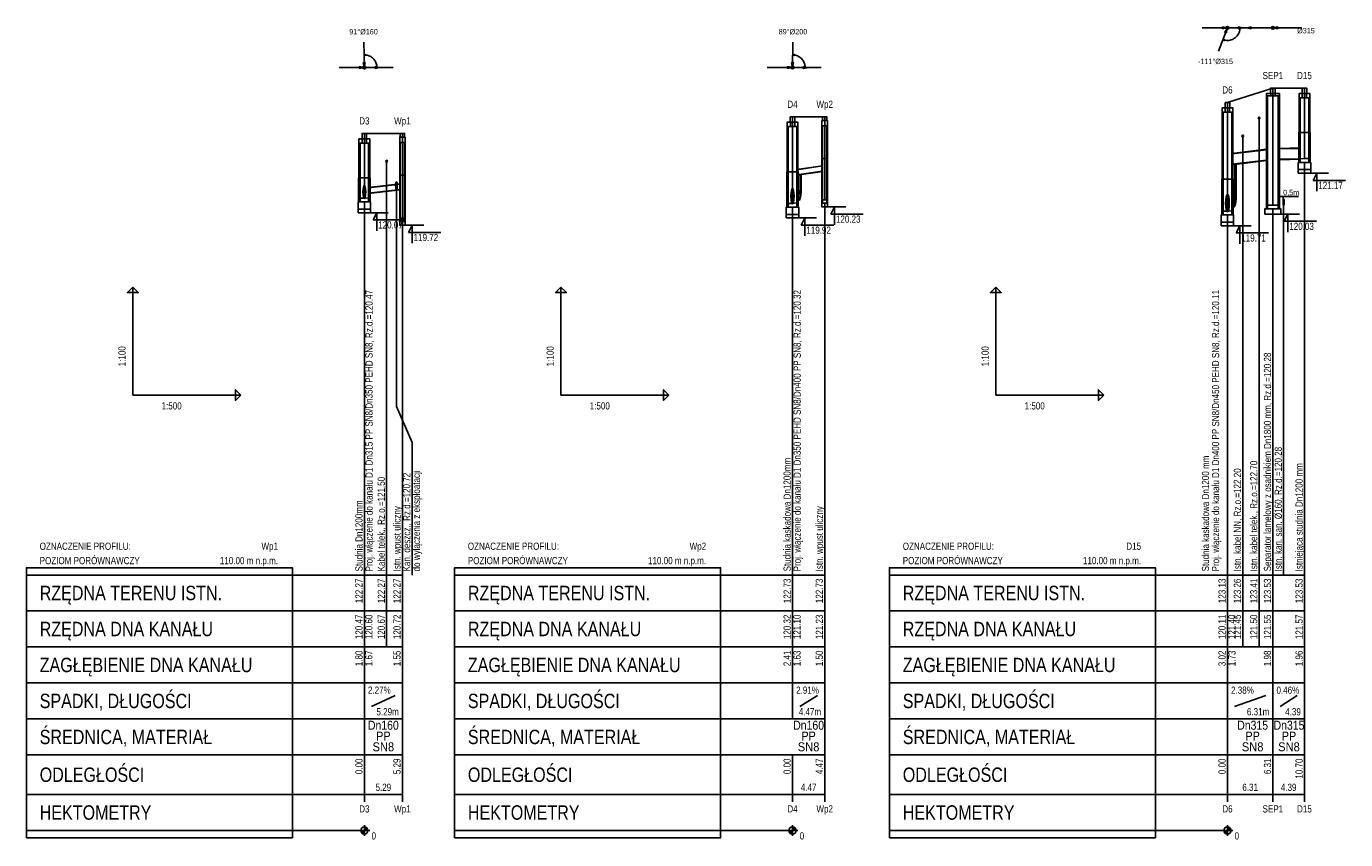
# Model space of a CAD drawing. Header units: metres. Extents: x 216 to 366834, y 1455 to 227449.
import ezdxf
from ezdxf.enums import TextEntityAlignment as Align

# ---------------------------------------------------------------- set-up
doc = ezdxf.new("R2010")
doc.units = ezdxf.units.M
for name, color, linetype in [('Armatura', 7, 'Continuous'), ('Liczby', 7, 'Continuous'), ('Linie_opisowe', 7, 'Continuous'), ('Linie_tabeli', 7, 'Continuous'), ('Odcinki', 7, 'Continuous'), ('Opis_PZ', 7, 'Continuous'), ('Opis_uzbr_n', 7, 'Continuous'), ('Opis_uzbr_p', 7, 'Continuous'), ('Opis_wl', 7, 'Continuous'), ('Osie', 7, 'Continuous'), ('Teren_istn', 3, 'Continuous'), ('Uzbr_podz', 7, 'Continuous'), ('warstwa_nr_0', 8, 'Continuous'), ('Wezly', 7, 'Continuous'), ('Wymiary', 7, 'Continuous')]:
    doc.layers.add(name, color=color, linetype=linetype)
doc.styles.get("Standard").update_dxf_attribs({"font": 'arial.ttf'})

msp = doc.modelspace()

# ---------------------------------------------------------------- linework, layer by layer
for p, q in [((348322, 179977), (348514, 180281)), ((349439, 180129), (348418, 180129)), ((349344, 179977), (349535, 180281)), ((349439, 180129), (349439, 178590)), ((349439, 180129), (353739, 180129))]:
    msp.add_line(p, q)
at = {"layer": 'Armatura'}
for p, q in [((214926, 180883), (214926, 179083)), ((215196, 182233), (215556, 182233)), ((336062, 180310), (336422, 180310)), ((335792, 178960), (335792, 177160))]:
    msp.add_line(p, q, dxfattribs=at)
for points in [[(336092, 180310), (336092, 189222), (336077, 189222), (336077, 180310)], [(336392, 180310), (336392, 189222), (336407, 189222), (336407, 180310)], [(215226, 182233), (215233, 186222), (215218, 186222), (215211, 182233)], [(215526, 182233), (215526, 186274), (215541, 186274), (215541, 182233)], [(214326, 180733), (214926, 180733), (214926, 180808), (214326, 180808)], [(214326, 179233), (214926, 179233), (214926, 179158), (214326, 179158)], [(335192, 178810), (335792, 178810), (335792, 178885), (335192, 178885)], [(335192, 177310), (335792, 177310), (335792, 177235), (335192, 177235)]]:
    msp.add_lwpolyline(points, close=True, dxfattribs=at)
for points in [[(214926, 180733), (214972, 180752), (215018, 180806), (215062, 180897), (215102, 181020), (215138, 181172), (215168, 181351), (215193, 181552), (215211, 181770), (215222, 181998), (215226, 182233)], [(214926, 180808), (214970, 180826), (215014, 180878), (215055, 180963), (215093, 181080), (215127, 181226), (215156, 181396), (215179, 181586), (215197, 181793), (215207, 182010), (215211, 182233)], [(214926, 179233), (215019, 179270), (215111, 179380), (215198, 179560), (215278, 179806), (215350, 180112), (215411, 180470), (215460, 180871), (215496, 181306), (215518, 181764), (215526, 182233)], [(214926, 179158), (215022, 179196), (215116, 179309), (215205, 179493), (215287, 179745), (215360, 180059), (215423, 180426), (215474, 180837), (215510, 181283), (215533, 181752), (215541, 182233)], [(335792, 178810), (335839, 178829), (335885, 178884), (335928, 178974), (335968, 179097), (336004, 179250), (336035, 179429), (336059, 179629), (336077, 179847), (336088, 180076), (336092, 180310)], [(335792, 178885), (335836, 178903), (335880, 178955), (335921, 179041), (335959, 179158), (335993, 179303), (336022, 179473), (336046, 179663), (336063, 179870), (336073, 180087), (336077, 180310)], [(335792, 177310), (335886, 177347), (335977, 177457), (336064, 177637), (336145, 177883), (336216, 178189), (336277, 178547), (336326, 178948), (336362, 179383), (336384, 179841), (336392, 180310)], [(335792, 177235), (335888, 177273), (335982, 177386), (336071, 177570), (336153, 177823), (336227, 178136), (336289, 178503), (336340, 178914), (336377, 179360), (336399, 179829), (336407, 180310)]]:
    msp.add_lwpolyline(points, dxfattribs=at)
at = {"layer": 'Liczby'}
for p, q in [((92636, 3990), (95636, 3990)), ((93138, 3920), (95134, 4060)), ((93146, 3851), (95126, 4129)), ((93158, 3782), (95114, 4198)), ((93175, 3714), (95097, 4266)), ((93196, 3648), (95076, 4332)), ((93222, 3583), (95049, 4397)), ((93253, 3520), (95019, 4459)), ((93288, 3460), (94984, 4520)), ((93327, 3402), (94945, 4578)), ((93370, 3347), (94902, 4633)), ((93417, 3295), (94855, 4685)), ((93467, 3247), (94805, 4733)), ((93520, 3202), (94752, 4778)), ((93577, 3161), (94695, 4819)), ((93636, 3124), (94636, 4856)), ((93698, 3091), (94574, 4889)), ((93761, 3063), (94511, 4917)), ((93827, 3039), (94445, 4941)), ((93894, 3020), (94378, 4960)), ((93962, 3005), (94310, 4975)), ((94031, 2996), (94240, 4984)), ((94101, 2991), (94171, 4989)), ((94136, 5490), (94136, 2490)), ((211626, 3990), (214626, 3990)), ((212128, 3920), (214123, 4060)), ((212135, 3851), (214116, 4129)), ((212147, 3782), (214104, 4198)), ((212164, 3714), (214087, 4266)), ((212186, 3648), (214065, 4332)), ((212212, 3583), (214039, 4397)), ((212243, 3520), (214008, 4459)), ((212278, 3460), (213974, 4520)), ((212317, 3402), (213935, 4578)), ((212360, 3347), (213892, 4633)), ((212406, 3295), (213845, 4685)), ((212456, 3247), (213795, 4733)), ((212510, 3202), (213741, 4778)), ((212566, 3161), (213685, 4819)), ((212626, 3124), (213626, 4856)), ((212687, 3091), (213564, 4889)), ((212751, 3063), (213500, 4917)), ((212817, 3039), (213435, 4941)), ((212884, 3020), (213367, 4960)), ((212952, 3005), (213299, 4975)), ((213021, 2996), (213230, 4984)), ((213091, 2991), (213160, 4989)), ((213126, 5490), (213126, 2490)), ((332492, 3990), (335492, 3990)), ((332994, 3920), (334989, 4060)), ((333002, 3851), (334982, 4129)), ((333014, 3782), (334970, 4198)), ((333031, 3714), (334953, 4266)), ((333052, 3648), (334932, 4332)), ((333078, 3583), (334905, 4397)), ((333109, 3520), (334875, 4459)), ((333144, 3460), (334840, 4520)), ((333183, 3402), (334801, 4578)), ((333226, 3347), (334758, 4633)), ((333273, 3295), (334711, 4685)), ((333323, 3247), (334661, 4733)), ((333376, 3202), (334608, 4778)), ((333433, 3161), (334551, 4819)), ((333492, 3124), (334492, 4856)), ((333553, 3091), (334430, 4889)), ((333617, 3063), (334366, 4917)), ((333683, 3039), (334301, 4941)), ((333750, 3020), (334234, 4960)), ((333818, 3005), (334165, 4975)), ((333887, 2996), (334096, 4984)), ((333957, 2991), (334027, 4989)), ((333992, 5490), (333992, 2490))]:
    msp.add_line(p, q, dxfattribs=at)
for centre in [(94136, 3990), (213126, 3990), (333992, 3990)]:
    msp.add_circle(centre, 1000, dxfattribs=at)
at = {"layer": 'Linie_opisowe'}
for p, q in [((342810, 201990), (342810, 74990)), ((338250, 196990), (338250, 74990)), ((100336, 189990), (100336, 74990)), ((349615, 177790), (349615, 74990))]:
    msp.add_line(p, q, dxfattribs=at)
msp.add_lwpolyline([(103056, 182190), (103056, 121830), (107406, 111830), (107406, 74990)], dxfattribs=at)
at = {"layer": 'Linie_tabeli'}
for p, q in [((29784, 124990), (29784, 154990)), ((148774, 124990), (148774, 154990)), ((269640, 124990), (269640, 154990)), ((29784, 124990), (59784, 124990)), ((148774, 124990), (178774, 124990)), ((269640, 124990), (299640, 124990)), ((216, 74990), (94136, 74990)), ((94136, 74990), (104706, 74990)), ((94136, 74990), (94136, 44990)), ((94136, 74990), (94136, 13990)), ((100336, 74990), (100336, 64990)), ((104706, 74990), (104706, 44990)), ((104706, 74990), (104706, 13990)), ((119206, 74990), (213126, 74990)), ((213126, 74990), (222069, 74990)), ((213126, 74990), (213126, 44990)), ((213126, 74990), (213126, 34990)), ((222069, 74990), (222069, 44990)), ((222069, 74990), (222069, 13990)), ((240072, 74990), (333992, 74990)), ((333992, 74990), (355394, 74990)), ((333992, 74990), (333992, 44990)), ((333992, 74990), (333992, 13990)), ((338250, 74990), (338250, 64990)), ((342810, 74990), (342810, 64990)), ((346618, 74990), (346618, 44990)), ((355394, 74990), (355394, 44990)), ((355394, 74990), (355394, 13990)), ((216, 64990), (94136, 64990)), ((94136, 64990), (104706, 64990)), ((100336, 64990), (100336, 54990)), ((119206, 64990), (213126, 64990)), ((213126, 64990), (222069, 64990)), ((240072, 64990), (333992, 64990)), ((333992, 64990), (355394, 64990)), ((338250, 64990), (338250, 54990)), ((342810, 64990), (342810, 54990)), ((216, 54990), (94136, 54990)), ((94136, 54990), (104706, 54990)), ((119206, 54990), (213126, 54990)), ((213126, 54990), (222069, 54990)), ((240072, 54990), (333992, 54990)), ((333992, 54990), (355394, 54990)), ((216, 44990), (94136, 44990)), ((94136, 44990), (104706, 44990)), ((94136, 44990), (94136, 34990)), ((104706, 44990), (104706, 34990)), ((119206, 44990), (213126, 44990)), ((213126, 44990), (222069, 44990)), ((213126, 44990), (213126, 34990)), ((222069, 44990), (222069, 34990)), ((240072, 44990), (333992, 44990)), ((333992, 44990), (355394, 44990)), ((333992, 44990), (333992, 34990)), ((346618, 44990), (346618, 34990)), ((346618, 44990), (346618, 34990)), ((355394, 44990), (355394, 34990)), ((96136, 38490), (102706, 41490)), ((215126, 38490), (220069, 41490)), ((335992, 38490), (344618, 41490)), ((348618, 38490), (353394, 41490)), ((216, 34990), (94136, 34990)), ((94136, 34990), (104706, 34990)), ((104706, 34990), (104706, 24990)), ((119206, 34990), (213126, 34990)), ((213126, 34990), (222069, 34990)), ((222069, 34990), (222069, 24990)), ((240072, 34990), (333992, 34990)), ((333992, 34990), (355394, 34990)), ((346618, 34990), (346618, 24990)), ((355394, 34990), (355394, 24990)), ((216, 24990), (94136, 24990)), ((94136, 24990), (104706, 24990)), ((94136, 24990), (94136, 11990)), ((104706, 24990), (104706, 11990)), ((119206, 24990), (213126, 24990)), ((213126, 24990), (222069, 24990)), ((213126, 24990), (213126, 11990)), ((213126, 24990), (213126, 13990)), ((222069, 24990), (222069, 11990)), ((240072, 24990), (333992, 24990)), ((333992, 24990), (355394, 24990)), ((333992, 24990), (333992, 11990)), ((346618, 24990), (346618, 11990)), ((355394, 24990), (355394, 11990)), ((216, 13990), (94136, 13990)), ((94136, 13990), (104706, 13990)), ((119206, 13990), (213126, 13990)), ((213126, 13990), (222069, 13990)), ((240072, 13990), (333992, 13990)), ((333992, 13990), (355394, 13990)), ((216, 3990), (94136, 3990)), ((119206, 3990), (213126, 3990)), ((240072, 3990), (333992, 3990))]:
    msp.add_line(p, q, dxfattribs=at)
for points in [[(355394, 74990), (355394, 189663)], [(94136, 74990), (94136, 178675)], [(213126, 74990), (213126, 177218)], [(222069, 74990), (222069, 178290)], [(346618, 74990), (346618, 176790)], [(104706, 74990), (104706, 173190)], [(333992, 74990), (333992, 175045)]]:
    msp.add_lwpolyline(points, dxfattribs=at)
for points in [[(29784, 154990), (31284, 153490), (28284, 153490)], [(148774, 154990), (150274, 153490), (147274, 153490)], [(269640, 154990), (271140, 153490), (268140, 153490)], [(59784, 124990), (58284, 123490), (58284, 126490)], [(178774, 124990), (177274, 123490), (177274, 126490)], [(299640, 124990), (298140, 123490), (298140, 126490)], [(216, 1990), (74136, 1990), (74136, 76990), (216, 76990)], [(119206, 1990), (193126, 1990), (193126, 76990), (119206, 76990)], [(240072, 1990), (313992, 1990), (313992, 76990), (240072, 76990)]]:
    msp.add_lwpolyline(points, close=True, dxfattribs=at)
at = {"layer": 'Odcinki'}
for points in [[(335192, 191996), (344818, 193140), (344818, 193283), (335192, 192139)], [(348418, 193395), (354194, 193526), (354194, 193670), (348418, 193538)], [(348418, 190531), (354194, 190663), (354194, 190520), (348418, 190388)], [(335192, 189133), (344818, 190276), (344818, 190133), (335192, 188989)], [(95336, 182581), (104106, 183576), (104106, 183649), (95336, 182654)], [(95336, 181126), (104106, 182122), (104106, 182049), (95336, 181054)]]:
    msp.add_lwpolyline(points, close=True, dxfattribs=at)
for points in [[(221469, 188736), (214326, 187698)], [(214326, 187625), (221469, 188663)], [(221469, 187130), (214328, 186092), (214326, 186164), (221469, 187203)]]:
    msp.add_lwpolyline(points, dxfattribs=at)
at = {"layer": 'Opis_wl'}
for centre, major_axis in [((94136, 181440), (0, -1925)), ((94136, 181440), (0, -1750)), ((94136, 181122), (0, -1575)), ((94136, 181122), (0, -1432)), ((213126, 180233), (0, -2200)), ((213126, 180233), (0, -2000)), ((213126, 179983), (0, -1925)), ((213126, 179983), (0, -1750)), ((333992, 178310), (0, -2475)), ((333992, 178310), (0, -2250)), ((333992, 178060), (0, -2200)), ((333992, 178060), (0, -2000))]:
    msp.add_ellipse(centre, major_axis=major_axis, ratio=0.2, dxfattribs=at)
at = {"layer": 'Osie'}
for p, q in [((333992, 227049), (341992, 227049)), ((346618, 227049), (354618, 227049)), ((94136, 216021), (102136, 216021)), ((213126, 216021), (221126, 216021)), ((346618, 177790), (346618, 210290)), ((355394, 190690), (355394, 210290)), ((333992, 176060), (333992, 206290)), ((213126, 178233), (213126, 202294)), ((222069, 179290), (222069, 202294)), ((94136, 179690), (94136, 197691)), ((104706, 174190), (104706, 197691))]:
    msp.add_line(p, q, dxfattribs=at)
at = {"layer": 'Teren_istn'}
for points in [[(333992, 206290), (346618, 210290), (355394, 210290)], [(213126, 202294), (222069, 202294)], [(94136, 197691), (104706, 197691)]]:
    msp.add_lwpolyline(points, dxfattribs=at)
at = {"layer": 'Uzbr_podz'}
for centre in [(342810, 201990), (338250, 196990), (100336, 189990)]:
    msp.add_circle(centre, 250, dxfattribs=at)
for centre, major_axis in [((103056, 183190), (0, -1100)), ((103056, 183190), (0, -1000)), ((349615, 178590), (0, -880)), ((349615, 178590), (0, -800))]:
    msp.add_ellipse(centre, major_axis=major_axis, ratio=0.2, dxfattribs=at)
at = {"layer": 'warstwa_nr_0'}
for p, q in [((355994, 208790), (354794, 208790)), ((355994, 207590), (354794, 207590)), ((356714, 197990), (354074, 197990)), ((222669, 190694), (221469, 190694)), ((105306, 186091), (104106, 186091))]:
    msp.add_line(p, q, dxfattribs=at)
for points in [[(354770, 208790), (356018, 208790), (356018, 210290), (354770, 210290)], [(354794, 208790), (353894, 208790), (353894, 207590), (354794, 207590)], [(354194, 197990), (353894, 197990), (353894, 207590), (354194, 207590)], [(355994, 208790), (356894, 208790), (356894, 207590), (355994, 207590)], [(356594, 197990), (356894, 197990), (356894, 207590), (356594, 207590)], [(221469, 201294), (222669, 201294), (222669, 202294), (221469, 202294)], [(221319, 199794), (222819, 199794), (222819, 201294), (221319, 201294)], [(221469, 190694), (221319, 190694), (221319, 199794), (221469, 199794)], [(222669, 190694), (222819, 190694), (222819, 199794), (222669, 199794)], [(354194, 189663), (353810, 189663), (353810, 197990), (354194, 197990)], [(356594, 189663), (356978, 189663), (356978, 197990), (356594, 197990)], [(103956, 195191), (105456, 195191), (105456, 196691), (103956, 196691)], [(104106, 186091), (103956, 186091), (103956, 195191), (104106, 195191)], [(104106, 196691), (105306, 196691), (105306, 197691), (104106, 197691)], [(105306, 186091), (105456, 186091), (105456, 195191), (105306, 195191)], [(222069, 178290), (222669, 178290), (222669, 190694), (222719, 190694), (222819, 190694), (222819, 177290), (222069, 177290), (222069, 177290), (221319, 177290), (221319, 190694), (221419, 190694), (221469, 190694), (221469, 178290)], [(355394, 189663), (354194, 189663), (354194, 190663), (355394, 190690), (356594, 190690), (356594, 189663)], [(353666, 187663), (357122, 187663), (357122, 189663), (353666, 189663)], [(353666, 186663), (357122, 186663), (357122, 187663), (353666, 187663)], [(104706, 173190), (105306, 173190), (105306, 186091), (105356, 186091), (105456, 186091), (105456, 172190), (104706, 172190), (104706, 172190), (103956, 172190), (103956, 186091), (104056, 186091), (104106, 186091), (104106, 173190)], [(221469, 178290), (222669, 178290), (222669, 179290), (221469, 179290)], [(104106, 173190), (105306, 173190), (105306, 174190), (104106, 174190)]]:
    msp.add_lwpolyline(points, close=True, dxfattribs=at)
at = {"layer": 'Wezly'}
for p, q in [((347218, 208790), (346018, 208790)), ((347218, 208190), (346018, 208190)), ((334592, 204790), (333392, 204790)), ((334592, 203590), (333392, 203590)), ((213726, 200794), (212526, 200794)), ((213726, 199594), (212526, 199594)), ((94736, 196191), (93536, 196191)), ((94736, 194991), (93536, 194991)), ((214446, 186994), (211806, 186994)), ((95456, 185391), (92816, 185391)), ((335312, 184990), (332672, 184990))]:
    msp.add_line(p, q, dxfattribs=at)
for points in [[(345994, 208790), (347242, 208790), (347242, 210290), (345994, 210290)], [(333368, 204790), (334616, 204790), (334616, 206290), (333368, 206290)], [(346018, 208790), (344818, 208790), (344818, 208190), (346018, 208190)], [(344818, 176790), (345118, 176790), (345118, 208190), (344818, 208190)], [(347218, 208790), (348418, 208790), (348418, 208190), (347218, 208190)], [(348118, 176790), (348418, 176790), (348418, 208190), (348118, 208190)], [(212502, 200794), (213750, 200794), (213750, 202294), (212502, 202294)], [(333392, 204790), (332492, 204790), (332492, 203590), (333392, 203590)], [(332792, 184990), (332492, 184990), (332492, 203590), (332792, 203590)], [(334592, 204790), (335492, 204790), (335492, 203590), (334592, 203590)], [(335192, 184990), (335492, 184990), (335492, 203590), (335192, 203590)], [(212526, 200794), (211626, 200794), (211626, 199594), (212526, 199594)], [(211926, 186994), (211626, 186994), (211626, 199594), (211926, 199594)], [(213726, 200794), (214626, 200794), (214626, 199594), (213726, 199594)], [(214326, 186994), (214626, 186994), (214626, 199594), (214326, 199594)], [(93536, 196191), (92636, 196191), (92636, 194991), (93536, 194991)], [(92936, 185391), (92636, 185391), (92636, 194991), (92936, 194991)], [(93512, 196191), (94760, 196191), (94760, 197691), (93512, 197691)], [(94736, 196191), (95636, 196191), (95636, 194991), (94736, 194991)], [(95336, 185391), (95636, 185391), (95636, 194991), (95336, 194991)], [(211926, 177218), (211542, 177218), (211542, 186994), (211926, 186994)], [(214326, 177218), (214710, 177218), (214710, 186994), (214326, 186994)], [(92936, 178675), (92552, 178675), (92552, 185391), (92936, 185391)], [(95336, 178675), (95720, 178675), (95720, 185391), (95336, 185391)], [(332792, 175045), (332408, 175045), (332408, 184990), (332792, 184990)], [(335192, 175045), (335576, 175045), (335576, 184990), (335192, 184990)], [(94136, 178675), (92936, 178675), (92936, 179690), (94136, 179690), (95336, 179826), (95336, 178675)], [(92408, 176675), (95864, 176675), (95864, 178675), (92408, 178675)], [(92408, 175675), (95864, 175675), (95864, 176675), (92408, 176675)], [(211398, 175218), (214854, 175218), (214854, 177218), (211398, 177218)], [(213126, 177218), (211926, 177218), (211926, 178233), (213126, 178233), (214326, 178404), (214326, 177218)], [(333992, 175045), (332792, 175045), (332792, 176060), (333992, 176060), (335192, 176203), (335192, 175045)], [(344422, 175290), (348814, 175290), (348814, 176790), (344422, 176790)], [(345118, 176790), (348118, 176790), (348118, 177790), (345118, 177790)], [(211398, 174218), (214854, 174218), (214854, 175218), (211398, 175218)], [(332264, 173045), (335720, 173045), (335720, 175045), (332264, 175045)], [(332264, 172045), (335720, 172045), (335720, 173045), (332264, 173045)]]:
    msp.add_lwpolyline(points, close=True, dxfattribs=at)
at = {"layer": 'Wymiary'}
for p, q in [((333992, 227049), (326992, 227049)), ((333992, 227049), (331466, 220520)), ((333992, 227049), (337992, 227055)), ((346618, 227049), (339618, 227049)), ((346618, 227049), (353618, 227022)), ((94136, 216021), (93964, 223019)), ((213126, 216021), (213222, 223021)), ((94136, 216021), (87136, 216021)), ((94136, 216021), (98136, 216008)), ((213126, 216021), (206126, 216021)), ((213126, 216021), (217125, 215966)), ((355394, 186663), (362034, 186663)), ((358834, 186663), (357834, 184663)), ((357834, 184663), (366834, 184663)), ((358834, 181663), (358834, 186663)), ((222069, 177290), (227989, 177290)), ((224789, 177290), (223789, 175290)), ((224789, 172290), (224789, 177290)), ((94136, 175675), (100776, 175675)), ((97576, 175675), (96576, 173675)), ((96576, 173675), (105576, 173675)), ((97576, 170675), (97576, 175675)), ((213126, 174218), (219766, 174218)), ((216566, 174218), (215566, 172218)), ((216566, 169218), (216566, 174218)), ((223789, 175290), (232789, 175290)), ((346618, 175290), (353978, 175290)), ((350778, 175290), (349778, 173290)), ((349778, 173290), (358778, 173290)), ((350778, 170290), (350778, 175290)), ((104706, 172190), (110626, 172190)), ((107426, 172190), (106426, 170190)), ((106426, 170190), (115426, 170190)), ((107426, 167190), (107426, 172190)), ((215566, 172218), (224566, 172218)), ((333992, 172045), (340632, 172045)), ((337432, 172045), (336432, 170045)), ((336432, 170045), (345432, 170045)), ((337432, 167045), (337432, 172045))]:
    msp.add_line(p, q, dxfattribs=at)
for points in [[(333592, 227049), (332626, 227308), (332626, 226790)], [(337992, 227055), (337026, 227312), (337026, 226794)], [(339618, 227049), (340584, 226790), (340584, 227308)], [(332729, 223784), (333133, 223490), (333226, 223731)], [(333848, 226676), (333258, 225868), (333740, 225681)], [(347018, 227047), (347983, 226785), (347985, 227302)], [(94126, 216421), (94361, 217393), (93844, 217381)], [(94050, 219520), (94536, 219403), (94530, 219662)], [(213131, 216421), (213403, 217384), (212886, 217391)], [(213174, 219521), (213655, 219385), (213658, 219644)], [(93736, 216021), (92770, 216280), (92770, 215763)], [(98136, 216008), (97171, 216270), (97169, 215752)], [(212726, 216021), (211760, 216280), (211760, 215763)], [(217125, 215966), (216163, 216238), (216156, 215720)]]:
    msp.add_lwpolyline(points, close=True, dxfattribs=at)
for points in [[(332729, 223784), (333051, 223678), (333382, 223602), (333719, 223559), (334058, 223549), (334396, 223572), (334731, 223628), (335059, 223715), (335377, 223834), (335682, 223984), (335971, 224162), (336241, 224367), (336490, 224597), (336716, 224851), (336916, 225125), (337088, 225417), (337232, 225725), (337345, 226045), (337426, 226374), (337475, 226710), (337492, 227049)], [(97636, 216021), (97625, 216300), (97592, 216577), (97536, 216851), (97459, 217119), (97361, 217381), (97243, 217633), (97104, 217876), (96947, 218106), (96772, 218324), (96580, 218527), (96373, 218713), (96151, 218883), (95917, 219035), (95671, 219167), (95416, 219279), (95152, 219371), (94882, 219441), (94607, 219490), (94329, 219516), (94050, 219520)], [(216626, 216021), (216615, 216294), (216583, 216564), (216531, 216831), (216457, 217094), (216364, 217350), (216251, 217598), (216119, 217836), (215968, 218063), (215801, 218278), (215617, 218479), (215419, 218666), (215206, 218836), (214981, 218989), (214744, 219125), (214498, 219241), (214244, 219338), (213982, 219415), (213716, 219471), (213446, 219507), (213174, 219521)]]:
    msp.add_lwpolyline(points, dxfattribs=at)
for centre in [(333992, 227049), (346618, 227049), (94136, 216021), (213126, 216021)]:
    msp.add_circle(centre, 400, dxfattribs=at)

# ---------------------------------------------------------------- texts
at = {"layer": 'Liczby', "width": 0.8}
for s, height, p in [('91%%D%%C160', 1500, (93910, 225219)), ('89%%D%%C200', 1500, (213252, 225221)), ('%%C315', 1500, (355818, 225513)), ('-111%%D%%C315', 1500, (330673, 216968)), ('SEP1', 2000, (346618, 212790)), ('D15', 2000, (355394, 212790)), ('D6', 2000, (333992, 208790)), ('D4', 2000, (213126, 204794)), ('D3', 2000, (94136, 200191)), ('5.29', 2000, (99421, 14990)), ('4.47', 2000, (217597, 14990)), ('6.31', 2000, (340305, 14990)), ('4.39', 2000, (351006, 14990)), ('D3', 2000, (94136, 8990)), ('D6', 2000, (333992, 8990)), ('SEP1', 2000, (346618, 8990)), ('D4', 2000, (213126, 8990)), ('D15', 2000, (355394, 8990))]:
    msp.add_text(s, height=height, dxfattribs=at).set_placement(p, align=Align.CENTER)
for p in [(27784, 132990), (146774, 132990), (267640, 132990)]:
    msp.add_text('1:100', height=2000, rotation=90, dxfattribs=at).set_placement(p)
for s, p in [('1:500', (37784, 120990)), ('1:500', (156774, 120990)), ('1:500', (277640, 120990)), ('2.27%', (95136, 41990)), ('2.91%', (214126, 41990)), ('2.38%', (334992, 41990)), ('0.46%', (347618, 41990)), ('0', (96136, 1490)), ('0', (215126, 1490)), ('0', (335992, 1490))]:
    msp.add_text(s, height=2000, dxfattribs=at).set_placement(p)
for s, p in [('122.27', (93636, 73990)), ('122.27', (99836, 73990)), ('122.27', (104206, 73990)), ('122.73', (212626, 73990)), ('122.73', (221569, 73990)), ('123.13', (333492, 73990)), ('123.26', (337750, 73990)), ('123.41', (342310, 73990)), ('123.53', (346118, 73990)), ('123.53', (354894, 73990)), ('120.47', (93636, 63990)), ('120.60', (96386, 63990)), ('120.67', (99836, 63990)), ('120.72', (104206, 63990)), ('120.32', (212626, 63990)), ('121.10', (215376, 63990)), ('121.23', (221569, 63990)), ('120.11', (333492, 63990)), ('121.40', (336242, 63990)), ('121.45', (337750, 63990)), ('121.50', (342310, 63990)), ('121.55', (346118, 63990)), ('121.57', (354894, 63990)), ('1.80', (93636, 53990)), ('1.67', (96386, 53990)), ('1.55', (104206, 53990)), ('2.41', (212626, 53990)), ('1.63', (215376, 53990)), ('1.50', (221569, 53990)), ('3.02', (333492, 53990)), ('1.73', (336242, 53990)), ('1.98', (346118, 53990)), ('1.96', (354894, 53990)), ('0.00', (93636, 23990)), ('5.29', (104206, 23990)), ('0.00', (212626, 23990)), ('4.47', (221569, 23990)), ('0.00', (333492, 23990)), ('6.31', (346118, 23990)), ('10.70', (354894, 23990))]:
    msp.add_text(s, height=2000, rotation=90, dxfattribs=at).set_placement(p, align=Align.RIGHT)
for s, p in [('5.29m', (103706, 35990)), ('4.47m', (221069, 35990)), ('6.31m', (345618, 35990)), ('4.39', (354394, 35990))]:
    msp.add_text(s, height=2000, dxfattribs=at).set_placement(p, align=Align.RIGHT)
at = {"layer": 'Liczby'}
for s, width, p, p2 in [('Dn160', 0.833667, (95136, 31990), (103706, 31990)), ('Dn160', 0.833667, (213312, 31990), (221882, 31990)), ('Dn315', 0.833667, (336712, 31990), (345282, 31990)), ('Dn315', 0.833667, (346812, 31990), (355382, 31990)), ('PP', 0.859291, (97421, 28990), (101421, 28990)), ('PP', 0.859291, (215597, 28990), (219597, 28990)), ('PP', 0.859291, (338997, 28990), (342997, 28990)), ('PP', 0.859291, (349097, 28990), (353097, 28990)), ('SN8', 0.883978, (96421, 25990), (102421, 25990)), ('SN8', 0.883978, (214597, 25990), (220597, 25990)), ('SN8', 0.883978, (337997, 25990), (343997, 25990)), ('SN8', 0.883978, (348097, 25990), (354097, 25990))]:
    msp.add_text(s, height=2500, dxfattribs=dict(at, width=width)).set_placement(p, p2, align=Align.FIT)
at = {"layer": 'Linie_tabeli', "width": 0.8}
for s, height, p in [('OZNACZENIE PROFILU:', 2000, (3912, 81990)), ('OZNACZENIE PROFILU:', 2000, (122902, 81990)), ('OZNACZENIE PROFILU:', 2000, (243768, 81990)), ('POZIOM PORÓWNAWCZY', 2000, (3912, 77990)), ('POZIOM PORÓWNAWCZY', 2000, (122902, 77990)), ('POZIOM PORÓWNAWCZY', 2000, (243768, 77990)), ('RZĘDNA TERENU ISTN.', 4000, (3912, 67990)), ('RZĘDNA TERENU ISTN.', 4000, (122902, 67990)), ('RZĘDNA TERENU ISTN.', 4000, (243768, 67990)), ('RZĘDNA DNA KANAŁU', 4000, (3912, 57990)), ('RZĘDNA DNA KANAŁU', 4000, (122902, 57990)), ('RZĘDNA DNA KANAŁU', 4000, (243768, 57990)), ('ZAGŁĘBIENIE DNA KANAŁU', 4000, (3912, 47990)), ('ZAGŁĘBIENIE DNA KANAŁU', 4000, (122902, 47990)), ('ZAGŁĘBIENIE DNA KANAŁU', 4000, (243768, 47990)), ('SPADKI, DŁUGOŚCI', 4000, (3912, 37990)), ('SPADKI, DŁUGOŚCI', 4000, (122902, 37990)), ('SPADKI, DŁUGOŚCI', 4000, (243768, 37990)), ('ŚREDNICA, MATERIAŁ', 4000, (3912, 27990)), ('ŚREDNICA, MATERIAŁ', 4000, (122902, 27990)), ('ŚREDNICA, MATERIAŁ', 4000, (243768, 27990)), ('ODLEGŁOŚCI', 4000, (3912, 17490)), ('ODLEGŁOŚCI', 4000, (122902, 17490)), ('ODLEGŁOŚCI', 4000, (243768, 17490)), ('HEKTOMETRY', 4000, (3912, 6990)), ('HEKTOMETRY', 4000, (122902, 6990)), ('HEKTOMETRY', 4000, (243768, 6990))]:
    msp.add_text(s, height=height, dxfattribs=at).set_placement(p)
for s, p in [('Wp1', (70136, 81990)), ('Wp2', (189126, 81990)), ('D15', (309992, 81990)), ('110.00 m n.p.m.', (70136, 77990)), ('110.00 m n.p.m.', (189126, 77990)), ('110.00 m n.p.m.', (309992, 77990))]:
    msp.add_text(s, height=2000, dxfattribs=at).set_placement(p, align=Align.RIGHT)
at = {"layer": 'Opis_PZ', "width": 0.8}
for s, p in [('Separator lamelowy z osadnikiem Dn1800 mm, Rz.d.=120.28', (346118, 75990)), ('Studnia kaskadowa Dn1200mm', (212626, 75990)), ('Studnia kaskadowa Dn1200 mm', (328892, 75990)), ('Istniejąca studnia Dn1200 mm', (354894, 75990)), ('Studnia Dn1200mm', (93636, 75990)), ('Istn. wpust uliczny', (104206, 75990)), ('Istn. wpust uliczny', (221569, 75990))]:
    msp.add_text(s, height=2000, rotation=90, dxfattribs=at).set_placement(p)
at = {"layer": 'Opis_uzbr_n', "width": 0.8}
for s, p in [('do wyłączenia z eksploatacji', (109606, 75990)), ('Kabel telek., Rz.o.=121.50', (99836, 75990)), ('Kan. deszcz., Rz.d.=120.72', (106906, 75990))]:
    msp.add_text(s, height=2000, rotation=90, dxfattribs=at).set_placement(p)
at = {"layer": 'Opis_uzbr_p', "width": 0.8}
for s, p in [('Istn. kabel telek., Rz.o.=122.70', (342310, 75990)), ('Istn. kan. san. %%C160, Rz.d.=120.28', (349115, 75990)), ('Istn. kabel NN, Rz.o.=122.20', (337750, 75990))]:
    msp.add_text(s, height=2000, rotation=90, dxfattribs=at).set_placement(p)
at = {"layer": 'Opis_wl', "width": 0.8}
for s, p in [('Proj. włączenie do kanału D1 Dn315 PP SN8/Dn350 PEHD SN8, Rz.d.=120.47', (96436, 75990)), ('Proj. włączenie do kanału D1 Dn350 PEHD SN8/Dn400 PP SN8, Rz.d.=120.32', (215426, 75990)), ('Proj. włączenie do kanału D1 Dn400 PP SN8/Dn450 PEHD SN8, Rz.d.=120.11', (331692, 75990))]:
    msp.add_text(s, height=2000, rotation=90, dxfattribs=at).set_placement(p)
at = {"layer": 'warstwa_nr_0', "width": 0.8}
for s, p in [('Wp2', (222069, 204794)), ('Wp1', (104706, 200191)), ('Wp2', (222069, 8990)), ('Wp1', (104706, 8990))]:
    msp.add_text(s, height=2000, dxfattribs=at).set_placement(p, align=Align.CENTER)
at = {"layer": 'Wymiary', "width": 0.8}
for s, height, p in [('121.17', 2000, (359234, 182263)), ('0,5m', 1500, (349475, 180541)), ('120.07', 2000, (97976, 171275)), ('120.23', 2000, (225189, 172890)), ('120.03', 2000, (351178, 170890)), ('119.72', 2000, (107826, 167790)), ('119.92', 2000, (216966, 169818)), ('119.71', 2000, (337832, 167645))]:
    msp.add_text(s, height=height, dxfattribs=at).set_placement(p)

doc.saveas('drawing.dxf')
